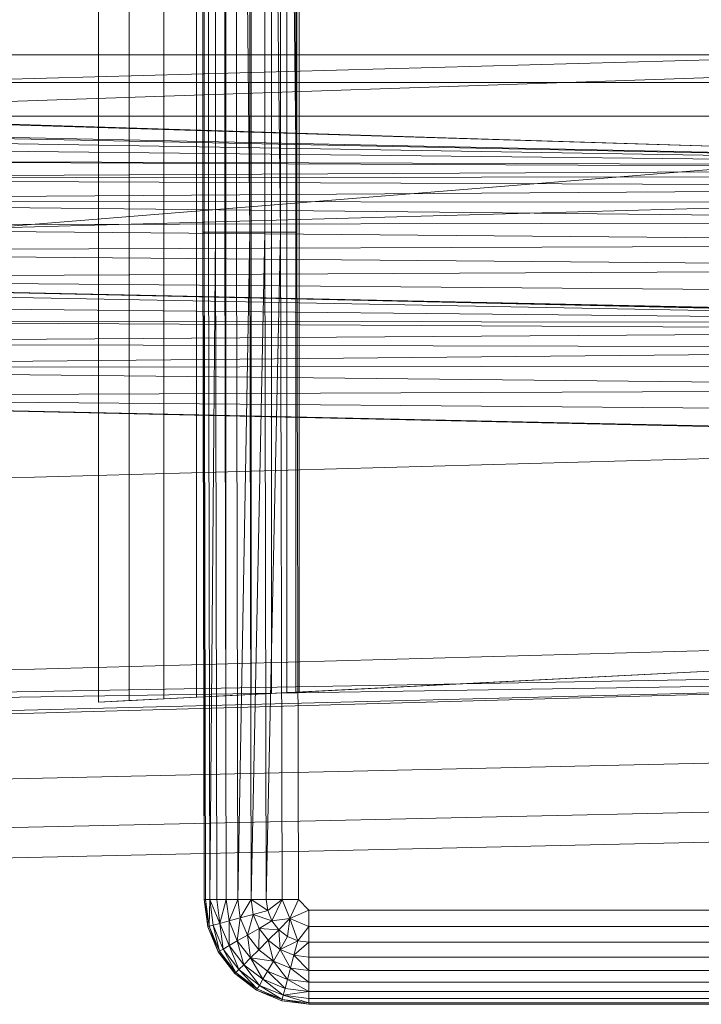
# Model space of a CAD drawing. Header units: metres. Extents: x 391.1 to 427.5, y 12.5 to 28.4.
# Tile 132 of 209: x 406.9862 to 407.0816, y 27.1227 to 27.2605. Entities that reach past the tile are written whole.
import ezdxf

# ---------------------------------------------------------------- set-up
doc = ezdxf.new("R2010")
doc.units = ezdxf.units.M
doc.layers.add('A-DETL-____-MBND', color=7, linetype='Continuous', lineweight=18)

# ---------------------------------------------------------------- blocks, each defined once
blk = doc.blocks.new('Family - Inodor PA-152420-03_CLI_AIGUA_P0A')
at = {"layer": 'A-DETL-____-MBND', "color": 253, "true_color": 0xaaaaaa}
for p, q in [((0.56258, 0.01465), (0.56258, 0.38826)), ((0.56258, 0.01465), (0.56258, 0.38826)), ((0.54781, 0.3624), (0.54781, 0.04228)), ((0.55211, 0.04249), (0.55211, 0.36218)), ((0.55695, 0.04274), (0.55695, 0.36194)), ((0.56149, 0.04297), (0.56149, 0.36171)), ((0.5656, 0.04318), (0.56559, 0.3615)), ((0.56914, 0.04336), (0.56914, 0.36132)), ((0.57201, 0.04351), (0.57201, 0.36117)), ((0.57413, 0.04361), (0.57413, 0.36106)), ((0.57542, 0.04368), (0.57542, 0.361)), ((0.57586, 0.0437), (0.57586, 0.36098)), ((0.56238, 0.10805), (0.56238, 0.29485)), ((0.56238, 0.29485), (0.56238, 0.10805)), ((0.56258, 0.29485), (0.56258, 0.10805)), ((0.56258, 0.29485), (0.56258, 0.10805)), ((0.56258, 0.29485), (0.56258, 0.10805)), ((0.56318, 0.29485), (0.56318, 0.10805)), ((0.56318, 0.29485), (0.56318, 0.10805)), ((0.56318, 0.29485), (0.56318, 0.10805)), ((0.56415, 0.29485), (0.56415, 0.10805)), ((0.56415, 0.29485), (0.56415, 0.10805)), ((0.56415, 0.29485), (0.56415, 0.10805)), ((0.56547, 0.29485), (0.56547, 0.10805)), ((0.56547, 0.29485), (0.56547, 0.10805)), ((0.56547, 0.29485), (0.56547, 0.10805)), ((0.5671, 0.29485), (0.5671, 0.10805)), ((0.56898, 0.10805), (0.5671, 0.29485)), ((0.5671, 0.29485), (0.5671, 0.10805)), ((0.5671, 0.29485), (0.56898, 0.10805)), ((0.5671, 0.29485), (0.5671, 0.10805)), ((0.56898, 0.29485), (0.56898, 0.10805)), ((0.56898, 0.29485), (0.56898, 0.10805)), ((0.56898, 0.29485), (0.56898, 0.10805)), ((0.57106, 0.29485), (0.57106, 0.10805)), ((0.57328, 0.10805), (0.57106, 0.29485)), ((0.57106, 0.29485), (0.57106, 0.10805)), ((0.57106, 0.29485), (0.57328, 0.10805)), ((0.57106, 0.29485), (0.57106, 0.10805)), ((0.57328, 0.29485), (0.57328, 0.10805)), ((0.57556, 0.10805), (0.57328, 0.29485)), ((0.57328, 0.29485), (0.57328, 0.10805)), ((0.57328, 0.29485), (0.57556, 0.10805)), ((0.57328, 0.29485), (0.57328, 0.10805)), ((0.57556, 0.29485), (0.57556, 0.10805)), ((0.57556, 0.29485), (0.57556, 0.10805)), ((0.57556, 0.29485), (0.57556, 0.10805)), ((0.7262, 0.13475), (0.21652, 0.12067)), ((0.2042, 0.1334), (0.7256, 0.11726)), ((0.7262, 0.11723), (0.2042, 0.1334)), ((0.2042, 0.1334), (0.7256, 0.11726)), ((0.21593, 0.13288), (0.7256, 0.11726)), ((0.21593, 0.13288), (0.7256, 0.11726)), ((0.72561, 0.13288), (0.44571, 0.13288)), ((0.72561, 0.13288), (0.44571, 0.13288)), ((0.72561, 0.13288), (0.44571, 0.13288)), ((0.72561, 0.13288), (0.44571, 0.12326)), ((0.72561, 0.13288), (0.44571, 0.13288)), ((0.72561, 0.13288), (0.44571, 0.12326)), ((0.72561, 0.12899), (0.44571, 0.12899)), ((0.72561, 0.12899), (0.44571, 0.12899)), ((0.72561, 0.12431), (0.44571, 0.12431)), ((0.72561, 0.12431), (0.44571, 0.12431)), ((0.72561, 0.12431), (0.44572, 0.10165)), ((0.72561, 0.12431), (0.44572, 0.10165)), ((0.7256, 0.11726), (0.44571, 0.12326)), ((0.44571, 0.12326), (0.7256, 0.11726)), ((0.7256, 0.11726), (0.44571, 0.12326)), ((0.44571, 0.12326), (0.7256, 0.11726)), ((0.7256, 0.11726), (0.44571, 0.12295)), ((0.44571, 0.12295), (0.7256, 0.11726)), ((0.7256, 0.11726), (0.44571, 0.12197)), ((0.44571, 0.12197), (0.7256, 0.11726)), ((0.7256, 0.11726), (0.44571, 0.12037)), ((0.44571, 0.12037), (0.7256, 0.11726)), ((0.7256, 0.11726), (0.44571, 0.11819)), ((0.44571, 0.11819), (0.7256, 0.11726)), ((0.44571, 0.11819), (0.7256, 0.11694)), ((0.44571, 0.11819), (0.7256, 0.11694)), ((0.7256, 0.11694), (0.44571, 0.11552)), ((0.7256, 0.11694), (0.44571, 0.11552)), ((0.7256, 0.11596), (0.44571, 0.11552)), ((0.7256, 0.11596), (0.44571, 0.11552)), ((0.7256, 0.11436), (0.44571, 0.11552)), ((0.44571, 0.11552), (0.7256, 0.11436)), ((0.7262, 0.11399), (0.21652, 0.09991)), ((0.7256, 0.11436), (0.44571, 0.11242)), ((0.7256, 0.11436), (0.44571, 0.11242)), ((0.7256, 0.11219), (0.44571, 0.11242)), ((0.44571, 0.11242), (0.7256, 0.11219)), ((0.44571, 0.11242), (0.7256, 0.10951)), ((0.44571, 0.11242), (0.7256, 0.10951)), ((0.7256, 0.10951), (0.44571, 0.10898)), ((0.7256, 0.10951), (0.44571, 0.10898)), ((0.7256, 0.10641), (0.44571, 0.10898)), ((0.44571, 0.10898), (0.7256, 0.10641)), ((0.56258, 0.10805), (0.56238, 0.10805)), ((0.56258, 0.01465), (0.56238, 0.10805)), ((0.56258, 0.10805), (0.56238, 0.10805)), ((0.56258, 0.10805), (0.56238, 0.10805)), ((0.56258, 0.01465), (0.56238, 0.10805)), ((0.56318, 0.10805), (0.56258, 0.10805)), ((0.56278, 0.01465), (0.56258, 0.10805)), ((0.56318, 0.10805), (0.56258, 0.10805)), ((0.56318, 0.10805), (0.56258, 0.10805)), ((0.56278, 0.01465), (0.56258, 0.10805)), ((0.56258, 0.10805), (0.56258, 0.01465)), ((0.56258, 0.10805), (0.56278, 0.01465)), ((0.56258, 0.10805), (0.56258, 0.01465)), ((0.56415, 0.10805), (0.56318, 0.10805)), ((0.56338, 0.01465), (0.56318, 0.10805)), ((0.56415, 0.10805), (0.56318, 0.10805)), ((0.56415, 0.10805), (0.56318, 0.10805)), ((0.56338, 0.01465), (0.56318, 0.10805)), ((0.56318, 0.10805), (0.56338, 0.01465)), ((0.56415, 0.10805), (0.56338, 0.01465)), ((0.56415, 0.10805), (0.56338, 0.01465)), ((0.56547, 0.10805), (0.56415, 0.10805)), ((0.56435, 0.01465), (0.56415, 0.10805)), ((0.56547, 0.10805), (0.56415, 0.10805)), ((0.56547, 0.10805), (0.56415, 0.10805)), ((0.56435, 0.01465), (0.56415, 0.10805)), ((0.56415, 0.10805), (0.56435, 0.01465)), ((0.56567, 0.01465), (0.56547, 0.10805)), ((0.5671, 0.10805), (0.56547, 0.10805)), ((0.5671, 0.10805), (0.56547, 0.10805)), ((0.56567, 0.01465), (0.56547, 0.10805)), ((0.56547, 0.10805), (0.56567, 0.01465)), ((0.5673, 0.01465), (0.5671, 0.10805)), ((0.56898, 0.10805), (0.5671, 0.10805)), ((0.56898, 0.10805), (0.5671, 0.10805)), ((0.5673, 0.01465), (0.5671, 0.10805)), ((0.5671, 0.10805), (0.5673, 0.01465)), ((0.56898, 0.10805), (0.5673, 0.01465)), ((0.56898, 0.10805), (0.5673, 0.01465)), ((0.56918, 0.01465), (0.56898, 0.10805)), ((0.57106, 0.10805), (0.56898, 0.10805)), ((0.57106, 0.10805), (0.56898, 0.10805)), ((0.56918, 0.01465), (0.56898, 0.10805)), ((0.56898, 0.10805), (0.56918, 0.01465)), ((0.57106, 0.10805), (0.56918, 0.01465)), ((0.57106, 0.10805), (0.56918, 0.01465)), ((0.57126, 0.01465), (0.57106, 0.10805)), ((0.57328, 0.10805), (0.57106, 0.10805)), ((0.57328, 0.10805), (0.57106, 0.10805)), ((0.57126, 0.01465), (0.57106, 0.10805)), ((0.57106, 0.10805), (0.57126, 0.01465)), ((0.57328, 0.10805), (0.57126, 0.01465)), ((0.57328, 0.10805), (0.57126, 0.01465)), ((0.57348, 0.01465), (0.57328, 0.10805)), ((0.57556, 0.10805), (0.57328, 0.10805)), ((0.57556, 0.10805), (0.57328, 0.10805)), ((0.57348, 0.01465), (0.57328, 0.10805)), ((0.57328, 0.10805), (0.57348, 0.01465)), ((0.57556, 0.10805), (0.57576, 0.01465)), ((0.57556, 0.10805), (0.57576, 0.01465)), ((0.57556, 0.10805), (0.57576, 0.01465)), ((0.7256, 0.10641), (0.44571, 0.10533)), ((0.7256, 0.10641), (0.44571, 0.10533)), ((0.7256, 0.10298), (0.44571, 0.10533)), ((0.44571, 0.10533), (0.7256, 0.10298)), ((0.7256, 0.10298), (0.44571, 0.10156)), ((0.7256, 0.10298), (0.44571, 0.10156)), ((0.72555, 0.09531), (0.44566, 0.10065)), ((0.44566, 0.10065), (0.72555, 0.09531)), ((0.7256, 0.09932), (0.44571, 0.10156)), ((0.44571, 0.10156), (0.7256, 0.09932)), ((0.44571, 0.10156), (0.7256, 0.09555)), ((0.7262, 0.09542), (0.44571, 0.10156)), ((0.44571, 0.10156), (0.7256, 0.09555)), ((0.72555, 0.09531), (0.44572, 0.10165)), ((0.44572, 0.10165), (0.72555, 0.09531)), ((0.72555, 0.09531), (0.44566, 0.0982)), ((0.44566, 0.0982), (0.72555, 0.09531)), ((0.72555, 0.09531), (0.44566, 0.09576)), ((0.44566, 0.09576), (0.72555, 0.09531)), ((0.44566, 0.09576), (0.72555, 0.09431)), ((0.44566, 0.09576), (0.72555, 0.09431)), ((0.72555, 0.09431), (0.44566, 0.09248)), ((0.72555, 0.09431), (0.44566, 0.09248)), ((0.72555, 0.09185), (0.44566, 0.09248)), ((0.44566, 0.09248), (0.72555, 0.09185)), ((0.72555, 0.09185), (0.44566, 0.08906)), ((0.72555, 0.09185), (0.44566, 0.08906)), ((0.72555, 0.08942), (0.44566, 0.08906)), ((0.72555, 0.08942), (0.44566, 0.08906)), ((0.72555, 0.08614), (0.44566, 0.08906)), ((0.44566, 0.08906), (0.72555, 0.08614)), ((0.72555, 0.08614), (0.44566, 0.08497)), ((0.72555, 0.08614), (0.44566, 0.08497)), ((0.72555, 0.08272), (0.44566, 0.08497)), ((0.44566, 0.08497), (0.72555, 0.08272)), ((0.44566, 0.08497), (0.72555, 0.07896)), ((0.7262, 0.07882), (0.44566, 0.08497)), ((0.44566, 0.08497), (0.72555, 0.07896)), ((0.7262, 0.07896), (0.21652, 0.06488)), ((0.7262, 0.05207), (0.21652, 0.03799)), ((0.71226, 0.05064), (0.54781, 0.04228)), ((0.57586, 0.0437), (0.71226, 0.05064)), ((0.7262, 0.04712), (0.21652, 0.03799)), ((0.7262, 0.04594), (0.21652, 0.03799)), ((0.7262, 0.04594), (0.21652, 0.03305)), ((0.7262, 0.04594), (0.21652, 0.03186)), ((0.55211, 0.04249), (0.55695, 0.04274)), ((0.55695, 0.04274), (0.56149, 0.04297)), ((0.56149, 0.04297), (0.5656, 0.04318)), ((0.5656, 0.04318), (0.56914, 0.04336)), ((0.56914, 0.04336), (0.57201, 0.04351)), ((0.57201, 0.04351), (0.57413, 0.04361)), ((0.57413, 0.04361), (0.57542, 0.04368)), ((0.57542, 0.04368), (0.57586, 0.0437)), ((0.54781, 0.04228), (0.55211, 0.04249)), ((0.40749, 0.0287), (0.72691, 0.03582)), ((0.40749, 0.0287), (0.72691, 0.03582)), ((0.40776, 0.02187), (0.72725, 0.02899)), ((0.40776, 0.02187), (0.72725, 0.02899)), ((0.40793, 0.01764), (0.72747, 0.02477)), ((0.40793, 0.01764), (0.72747, 0.02477)), ((0.56278, 0.01465), (0.56258, 0.01465)), ((0.56308, 0.01086), (0.56258, 0.01465)), ((0.56308, 0.01086), (0.56258, 0.01465)), ((0.56308, 0.01086), (0.56258, 0.01465)), ((0.56278, 0.01465), (0.56258, 0.01465)), ((0.56278, 0.01465), (0.56258, 0.01465)), ((0.56308, 0.01086), (0.56258, 0.01465)), ((0.56338, 0.01465), (0.56278, 0.01465)), ((0.56328, 0.01091), (0.56278, 0.01465)), ((0.56278, 0.01465), (0.56338, 0.01465)), ((0.56338, 0.01465), (0.56278, 0.01465)), ((0.56328, 0.01091), (0.56278, 0.01465)), ((0.56278, 0.01465), (0.56308, 0.01086)), ((0.56278, 0.01465), (0.56328, 0.01091)), ((0.56278, 0.01465), (0.56308, 0.01086)), ((0.56338, 0.01465), (0.56328, 0.01091)), ((0.56338, 0.01465), (0.56328, 0.01091)), ((0.56435, 0.01465), (0.56338, 0.01465)), ((0.56385, 0.01106), (0.56338, 0.01465)), ((0.56435, 0.01465), (0.56338, 0.01465)), ((0.56435, 0.01465), (0.56338, 0.01465)), ((0.56479, 0.01132), (0.56338, 0.01465)), ((0.56338, 0.01465), (0.56479, 0.01132)), ((0.56338, 0.01465), (0.56385, 0.01106)), ((0.56338, 0.01465), (0.56385, 0.01106)), ((0.56567, 0.01465), (0.56435, 0.01465)), ((0.56479, 0.01132), (0.56435, 0.01465)), ((0.56435, 0.01465), (0.56567, 0.01465)), ((0.56567, 0.01465), (0.56435, 0.01465)), ((0.56479, 0.01132), (0.56435, 0.01465)), ((0.56435, 0.01465), (0.56479, 0.01132)), ((0.56567, 0.01465), (0.56479, 0.01132)), ((0.56567, 0.01465), (0.56479, 0.01132)), ((0.5673, 0.01465), (0.56567, 0.01465)), ((0.56607, 0.01166), (0.56567, 0.01465)), ((0.56567, 0.01465), (0.5673, 0.01465)), ((0.5673, 0.01465), (0.56567, 0.01465)), ((0.56607, 0.01166), (0.56567, 0.01465)), ((0.56567, 0.01465), (0.56607, 0.01166)), ((0.5673, 0.01465), (0.56607, 0.01166)), ((0.5673, 0.01465), (0.56607, 0.01166)), ((0.56918, 0.01465), (0.5673, 0.01465)), ((0.56764, 0.01208), (0.5673, 0.01465)), ((0.56918, 0.01465), (0.5673, 0.01465)), ((0.56918, 0.01465), (0.5673, 0.01465)), ((0.56764, 0.01208), (0.5673, 0.01465)), ((0.5673, 0.01465), (0.56764, 0.01208)), ((0.56918, 0.01465), (0.56764, 0.01208)), ((0.56918, 0.01465), (0.56764, 0.01208)), ((0.57126, 0.01465), (0.56918, 0.01465)), ((0.56946, 0.01257), (0.56918, 0.01465)), ((0.57126, 0.01465), (0.56918, 0.01465)), ((0.57126, 0.01465), (0.56918, 0.01465)), ((0.57147, 0.01311), (0.56918, 0.01465)), ((0.56918, 0.01465), (0.57147, 0.01311)), ((0.56918, 0.01465), (0.56946, 0.01257)), ((0.56918, 0.01465), (0.56946, 0.01257)), ((0.57348, 0.01465), (0.57126, 0.01465)), ((0.57147, 0.01311), (0.57126, 0.01465)), ((0.57348, 0.01465), (0.57126, 0.01465)), ((0.57126, 0.01465), (0.57147, 0.01311)), ((0.57126, 0.01465), (0.57348, 0.01465)), ((0.57126, 0.01465), (0.57147, 0.01311)), ((0.57348, 0.01465), (0.57147, 0.01311)), ((0.57348, 0.01465), (0.57147, 0.01311)), ((0.57348, 0.01465), (0.57147, 0.01311)), ((0.57348, 0.01465), (0.57206, 0.01167)), ((0.57348, 0.01465), (0.57206, 0.01167)), ((0.57576, 0.01465), (0.57348, 0.01465)), ((0.57458, 0.012), (0.57348, 0.01465)), ((0.57348, 0.01465), (0.57576, 0.01465)), ((0.57348, 0.01465), (0.57458, 0.012)), ((0.57576, 0.01465), (0.57458, 0.012)), ((0.57576, 0.01465), (0.57458, 0.012)), ((0.57723, 0.01318), (0.57576, 0.01465)), ((0.57576, 0.01465), (0.57723, 0.01318)), ((0.57576, 0.01465), (0.57723, 0.01318)), ((0.56946, 0.01257), (0.56764, 0.01208)), ((0.56946, 0.01257), (0.56764, 0.01208)), ((0.56946, 0.01257), (0.56764, 0.01208)), ((0.56946, 0.01257), (0.56863, 0.00968)), ((0.56946, 0.01257), (0.56863, 0.00968)), ((0.57147, 0.01311), (0.56946, 0.01257)), ((0.57147, 0.01311), (0.56946, 0.01257)), ((0.57147, 0.01311), (0.56946, 0.01257)), ((0.57026, 0.01062), (0.56946, 0.01257)), ((0.57206, 0.01167), (0.56946, 0.01257)), ((0.56946, 0.01257), (0.57206, 0.01167)), ((0.56946, 0.01257), (0.57026, 0.01062)), ((0.56946, 0.01257), (0.57026, 0.01062)), ((0.57206, 0.01167), (0.57147, 0.01311)), ((0.57206, 0.01167), (0.57147, 0.01311)), ((0.57147, 0.01311), (0.57206, 0.01167)), ((0.57723, 0.01318), (0.57458, 0.012)), ((0.57723, 0.01318), (0.57458, 0.012)), ((0.71226, 0.01318), (0.57723, 0.01318)), ((0.57723, 0.01318), (0.57723, 0.0109)), ((0.71226, 0.01318), (0.57723, 0.01318)), ((0.71226, 0.01318), (0.57723, 0.01318)), ((0.57723, 0.01318), (0.57723, 0.0109)), ((0.56385, 0.01106), (0.56328, 0.01091)), ((0.56385, 0.01106), (0.56328, 0.01091)), ((0.56385, 0.01106), (0.56328, 0.01091)), ((0.56479, 0.01132), (0.56385, 0.01106)), ((0.56479, 0.01132), (0.56385, 0.01106)), ((0.56479, 0.01132), (0.56385, 0.01106)), ((0.56524, 0.00772), (0.56385, 0.01106)), ((0.56524, 0.00772), (0.56385, 0.01106)), ((0.56385, 0.01106), (0.56472, 0.00743)), ((0.56385, 0.01106), (0.56524, 0.00772)), ((0.56385, 0.01106), (0.56472, 0.00743)), ((0.56607, 0.01166), (0.56479, 0.01132)), ((0.56607, 0.01166), (0.56479, 0.01132)), ((0.56607, 0.01166), (0.56479, 0.01132)), ((0.56608, 0.00821), (0.56479, 0.01132)), ((0.56608, 0.00821), (0.56479, 0.01132)), ((0.56479, 0.01132), (0.56524, 0.00772)), ((0.56479, 0.01132), (0.56608, 0.00821)), ((0.56479, 0.01132), (0.56524, 0.00772)), ((0.56764, 0.01208), (0.56607, 0.01166)), ((0.56764, 0.01208), (0.56607, 0.01166)), ((0.56764, 0.01208), (0.56607, 0.01166)), ((0.56722, 0.00887), (0.56607, 0.01166)), ((0.56722, 0.00887), (0.56607, 0.01166)), ((0.56607, 0.01166), (0.56608, 0.00821)), ((0.56607, 0.01166), (0.56722, 0.00887)), ((0.56607, 0.01166), (0.56608, 0.00821)), ((0.56764, 0.01208), (0.56722, 0.00887)), ((0.56764, 0.01208), (0.56722, 0.00887)), ((0.56863, 0.00968), (0.56764, 0.01208)), ((0.56863, 0.00968), (0.56764, 0.01208)), ((0.56764, 0.01208), (0.56863, 0.00968)), ((0.57206, 0.01167), (0.57026, 0.01062)), ((0.57206, 0.01167), (0.57026, 0.01062)), ((0.57206, 0.01167), (0.57026, 0.01062)), ((0.57458, 0.012), (0.57206, 0.01167)), ((0.57458, 0.012), (0.57206, 0.01167)), ((0.57458, 0.012), (0.57206, 0.01167)), ((0.57301, 0.01043), (0.57206, 0.01167)), ((0.57301, 0.01043), (0.57206, 0.01167)), ((0.57206, 0.01167), (0.57301, 0.01043)), ((0.57458, 0.012), (0.57301, 0.01043)), ((0.57458, 0.012), (0.57301, 0.01043)), ((0.57458, 0.012), (0.57301, 0.01043)), ((0.57458, 0.012), (0.57425, 0.00948)), ((0.57458, 0.012), (0.57425, 0.00948)), ((0.57458, 0.012), (0.57425, 0.00948)), ((0.57723, 0.0109), (0.57458, 0.012)), ((0.57458, 0.012), (0.57723, 0.0109)), ((0.57458, 0.012), (0.57569, 0.00888)), ((0.57458, 0.012), (0.57569, 0.00888)), ((0.56328, 0.01091), (0.56308, 0.01086)), ((0.56328, 0.01091), (0.56308, 0.01086)), ((0.56328, 0.01091), (0.56308, 0.01086)), ((0.56455, 0.00733), (0.56308, 0.01086)), ((0.56455, 0.00733), (0.56308, 0.01086)), ((0.56455, 0.00733), (0.56308, 0.01086)), ((0.56455, 0.00733), (0.56308, 0.01086)), ((0.56472, 0.00743), (0.56328, 0.01091)), ((0.56472, 0.00743), (0.56328, 0.01091)), ((0.56328, 0.01091), (0.56455, 0.00733)), ((0.56328, 0.01091), (0.56472, 0.00743)), ((0.56328, 0.01091), (0.56455, 0.00733)), ((0.56863, 0.00968), (0.56722, 0.00887)), ((0.56863, 0.00968), (0.56722, 0.00887)), ((0.56863, 0.00968), (0.56722, 0.00887)), ((0.57026, 0.01062), (0.56863, 0.00968)), ((0.57026, 0.01062), (0.56863, 0.00968)), ((0.57026, 0.01062), (0.56863, 0.00968)), ((0.57021, 0.00763), (0.56863, 0.00968)), ((0.57021, 0.00763), (0.56863, 0.00968)), ((0.56863, 0.00968), (0.56906, 0.00648)), ((0.56863, 0.00968), (0.57021, 0.00763)), ((0.56863, 0.00968), (0.56906, 0.00648)), ((0.57026, 0.01062), (0.57021, 0.00763)), ((0.57026, 0.01062), (0.57021, 0.00763)), ((0.57154, 0.00896), (0.57026, 0.01062)), ((0.57301, 0.01043), (0.57026, 0.01062)), ((0.57026, 0.01062), (0.57301, 0.01043)), ((0.57026, 0.01062), (0.57154, 0.00896)), ((0.57026, 0.01062), (0.57154, 0.00896)), ((0.57301, 0.01043), (0.57154, 0.00896)), ((0.57301, 0.01043), (0.57154, 0.00896)), ((0.57301, 0.01043), (0.57154, 0.00896)), ((0.57425, 0.00948), (0.57301, 0.01043)), ((0.57425, 0.00948), (0.57301, 0.01043)), ((0.57301, 0.01043), (0.57425, 0.00948)), ((0.57301, 0.01043), (0.57321, 0.00768)), ((0.57301, 0.01043), (0.57321, 0.00768)), ((0.57723, 0.0109), (0.57569, 0.00888)), ((0.57723, 0.0109), (0.57569, 0.00888)), ((0.57723, 0.0109), (0.57569, 0.00888)), ((0.71226, 0.0109), (0.57723, 0.0109)), ((0.57723, 0.0109), (0.57723, 0.00868)), ((0.71226, 0.0109), (0.57723, 0.0109)), ((0.57723, 0.0109), (0.57723, 0.00868)), ((0.71226, 0.0109), (0.57723, 0.0109)), ((0.57723, 0.0109), (0.57723, 0.00868)), ((0.56722, 0.00887), (0.56608, 0.00821)), ((0.56722, 0.00887), (0.56608, 0.00821)), ((0.56722, 0.00887), (0.56608, 0.00821)), ((0.56906, 0.00648), (0.56722, 0.00887)), ((0.56906, 0.00648), (0.56722, 0.00887)), ((0.56722, 0.00887), (0.56812, 0.00554)), ((0.56722, 0.00887), (0.56906, 0.00648)), ((0.56722, 0.00887), (0.56812, 0.00554)), ((0.57154, 0.00896), (0.57021, 0.00763)), ((0.57154, 0.00896), (0.57021, 0.00763)), ((0.57154, 0.00896), (0.57021, 0.00763)), ((0.57321, 0.00768), (0.57154, 0.00896)), ((0.57321, 0.00768), (0.57154, 0.00896)), ((0.57154, 0.00896), (0.57321, 0.00768)), ((0.57154, 0.00896), (0.57227, 0.00605)), ((0.57154, 0.00896), (0.57227, 0.00605)), ((0.57425, 0.00948), (0.57321, 0.00768)), ((0.57425, 0.00948), (0.57321, 0.00768)), ((0.57425, 0.00948), (0.57321, 0.00768)), ((0.57569, 0.00888), (0.57321, 0.00768)), ((0.57569, 0.00888), (0.57321, 0.00768)), ((0.57569, 0.00888), (0.57425, 0.00948)), ((0.57569, 0.00888), (0.57425, 0.00948)), ((0.57425, 0.00948), (0.57569, 0.00888)), ((0.57515, 0.00687), (0.57569, 0.00888)), ((0.57569, 0.00888), (0.57515, 0.00687)), ((0.57569, 0.00888), (0.57515, 0.00687)), ((0.57723, 0.00868), (0.57515, 0.00687)), ((0.57723, 0.00868), (0.57515, 0.00687)), ((0.57723, 0.00868), (0.57569, 0.00888)), ((0.57723, 0.00868), (0.57569, 0.00888)), ((0.57569, 0.00888), (0.57723, 0.00868)), ((0.71226, 0.00868), (0.57723, 0.00868)), ((0.57723, 0.00868), (0.57723, 0.0066)), ((0.71226, 0.00868), (0.57723, 0.00868)), ((0.71226, 0.00868), (0.57723, 0.00868)), ((0.57723, 0.00868), (0.57723, 0.0066)), ((0.57723, 0.00868), (0.57723, 0.0066)), ((0.56472, 0.00743), (0.56455, 0.00733)), ((0.56472, 0.00743), (0.56455, 0.00733)), ((0.56472, 0.00743), (0.56455, 0.00733)), ((0.56687, 0.00429), (0.56455, 0.00733)), ((0.56687, 0.00429), (0.56455, 0.00733)), ((0.56687, 0.00429), (0.56455, 0.00733)), ((0.56687, 0.00429), (0.56455, 0.00733)), ((0.56524, 0.00772), (0.56472, 0.00743)), ((0.56524, 0.00772), (0.56472, 0.00743)), ((0.56524, 0.00772), (0.56472, 0.00743)), ((0.56702, 0.00443), (0.56472, 0.00743)), ((0.56702, 0.00443), (0.56472, 0.00743)), ((0.56472, 0.00743), (0.56687, 0.00429)), ((0.56472, 0.00743), (0.56702, 0.00443)), ((0.56472, 0.00743), (0.56687, 0.00429)), ((0.56608, 0.00821), (0.56524, 0.00772)), ((0.56608, 0.00821), (0.56524, 0.00772)), ((0.56608, 0.00821), (0.56524, 0.00772)), ((0.56744, 0.00485), (0.56524, 0.00772)), ((0.56744, 0.00485), (0.56524, 0.00772)), ((0.56524, 0.00772), (0.56702, 0.00443)), ((0.56524, 0.00772), (0.56744, 0.00485)), ((0.56524, 0.00772), (0.56702, 0.00443)), ((0.56812, 0.00554), (0.56608, 0.00821)), ((0.56812, 0.00554), (0.56608, 0.00821)), ((0.56608, 0.00821), (0.56744, 0.00485)), ((0.56608, 0.00821), (0.56812, 0.00554)), ((0.56608, 0.00821), (0.56744, 0.00485)), ((0.57021, 0.00763), (0.56906, 0.00648)), ((0.57021, 0.00763), (0.56906, 0.00648)), ((0.57021, 0.00763), (0.56906, 0.00648)), ((0.57227, 0.00605), (0.57021, 0.00763)), ((0.57227, 0.00605), (0.57021, 0.00763)), ((0.57021, 0.00763), (0.57227, 0.00605)), ((0.57321, 0.00768), (0.57227, 0.00605)), ((0.57321, 0.00768), (0.57227, 0.00605)), ((0.57321, 0.00768), (0.57227, 0.00605)), ((0.57515, 0.00687), (0.57321, 0.00768)), ((0.57515, 0.00687), (0.57321, 0.00768)), ((0.57321, 0.00768), (0.57515, 0.00687)), ((0.57321, 0.00768), (0.57466, 0.00505)), ((0.57321, 0.00768), (0.57466, 0.00505)), ((0.56812, 0.00554), (0.56744, 0.00485)), ((0.56812, 0.00554), (0.56744, 0.00485)), ((0.56812, 0.00554), (0.56744, 0.00485)), ((0.56906, 0.00648), (0.56812, 0.00554)), ((0.56906, 0.00648), (0.56812, 0.00554)), ((0.56906, 0.00648), (0.56812, 0.00554)), ((0.57079, 0.0035), (0.56812, 0.00554)), ((0.57079, 0.0035), (0.56812, 0.00554)), ((0.56812, 0.00554), (0.57031, 0.00265)), ((0.56812, 0.00554), (0.57079, 0.0035)), ((0.56812, 0.00554), (0.57031, 0.00265)), ((0.57145, 0.00464), (0.56906, 0.00648)), ((0.57227, 0.00605), (0.56906, 0.00648)), ((0.56906, 0.00648), (0.57227, 0.00605)), ((0.56906, 0.00648), (0.57145, 0.00464)), ((0.56906, 0.00648), (0.57079, 0.0035)), ((0.56906, 0.00648), (0.57145, 0.00464)), ((0.56906, 0.00648), (0.57079, 0.0035)), ((0.57227, 0.00605), (0.57145, 0.00464)), ((0.57227, 0.00605), (0.57145, 0.00464)), ((0.57227, 0.00605), (0.57145, 0.00464)), ((0.57466, 0.00505), (0.57227, 0.00605)), ((0.57466, 0.00505), (0.57227, 0.00605)), ((0.57227, 0.00605), (0.57466, 0.00505)), ((0.57227, 0.00605), (0.57424, 0.00348)), ((0.57227, 0.00605), (0.57424, 0.00348)), ((0.57515, 0.00687), (0.57466, 0.00505)), ((0.57515, 0.00687), (0.57466, 0.00505)), ((0.57515, 0.00687), (0.57466, 0.00505)), ((0.57723, 0.0066), (0.57515, 0.00687)), ((0.57723, 0.0066), (0.57515, 0.00687)), ((0.57515, 0.00687), (0.57723, 0.0066)), ((0.57515, 0.00687), (0.57723, 0.00472)), ((0.57515, 0.00687), (0.57723, 0.00472)), ((0.71226, 0.0066), (0.57723, 0.0066)), ((0.57723, 0.0066), (0.57723, 0.00472)), ((0.71226, 0.0066), (0.57723, 0.0066)), ((0.57723, 0.0066), (0.57723, 0.00472)), ((0.71226, 0.0066), (0.57723, 0.0066)), ((0.57723, 0.0066), (0.57723, 0.00472)), ((0.56702, 0.00443), (0.56687, 0.00429)), ((0.56702, 0.00443), (0.56687, 0.00429)), ((0.56702, 0.00443), (0.56687, 0.00429)), ((0.56991, 0.00196), (0.56687, 0.00429)), ((0.56991, 0.00196), (0.56687, 0.00429)), ((0.56991, 0.00196), (0.56687, 0.00429)), ((0.57001, 0.00214), (0.56687, 0.00429)), ((0.56687, 0.00429), (0.57001, 0.00214)), ((0.56687, 0.00429), (0.56991, 0.00196)), ((0.56744, 0.00485), (0.56702, 0.00443)), ((0.56744, 0.00485), (0.56702, 0.00443)), ((0.56744, 0.00485), (0.56702, 0.00443)), ((0.57001, 0.00214), (0.56702, 0.00443)), ((0.57001, 0.00214), (0.56702, 0.00443)), ((0.56702, 0.00443), (0.57001, 0.00214)), ((0.57031, 0.00265), (0.56744, 0.00485)), ((0.57031, 0.00265), (0.56744, 0.00485)), ((0.56744, 0.00485), (0.57001, 0.00214)), ((0.56744, 0.00485), (0.57031, 0.00265)), ((0.56744, 0.00485), (0.57001, 0.00214)), ((0.57145, 0.00464), (0.57079, 0.0035)), ((0.57145, 0.00464), (0.57079, 0.0035)), ((0.57145, 0.00464), (0.57079, 0.0035)), ((0.57424, 0.00348), (0.57145, 0.00464)), ((0.57424, 0.00348), (0.57145, 0.00464)), ((0.57145, 0.00464), (0.5739, 0.00221)), ((0.57145, 0.00464), (0.57424, 0.00348)), ((0.57145, 0.00464), (0.5739, 0.00221)), ((0.57466, 0.00505), (0.57424, 0.00348)), ((0.57466, 0.00505), (0.57424, 0.00348)), ((0.57466, 0.00505), (0.57424, 0.00348)), ((0.57723, 0.00472), (0.57466, 0.00505)), ((0.57723, 0.00472), (0.57466, 0.00505)), ((0.57466, 0.00505), (0.57723, 0.00472)), ((0.57466, 0.00505), (0.57723, 0.00309)), ((0.57466, 0.00505), (0.57723, 0.00309)), ((0.71226, 0.00472), (0.57723, 0.00472)), ((0.57723, 0.00472), (0.57723, 0.00309)), ((0.71226, 0.00472), (0.57723, 0.00472)), ((0.57723, 0.00472), (0.57723, 0.00309)), ((0.71226, 0.00472), (0.57723, 0.00472)), ((0.57723, 0.00472), (0.57723, 0.00309)), ((0.57079, 0.0035), (0.57031, 0.00265)), ((0.57079, 0.0035), (0.57031, 0.00265)), ((0.57079, 0.0035), (0.57031, 0.00265)), ((0.5739, 0.00221), (0.57079, 0.0035)), ((0.5739, 0.00221), (0.57079, 0.0035)), ((0.57079, 0.0035), (0.57365, 0.00127)), ((0.57079, 0.0035), (0.5739, 0.00221)), ((0.57079, 0.0035), (0.57365, 0.00127)), ((0.57424, 0.00348), (0.5739, 0.00221)), ((0.57424, 0.00348), (0.5739, 0.00221)), ((0.57424, 0.00348), (0.5739, 0.00221)), ((0.57723, 0.00309), (0.57424, 0.00348)), ((0.57723, 0.00309), (0.57424, 0.00348)), ((0.57424, 0.00348), (0.57723, 0.00309)), ((0.57424, 0.00348), (0.57723, 0.00177)), ((0.57424, 0.00348), (0.57723, 0.00177)), ((0.71226, 0.00309), (0.57723, 0.00309)), ((0.57723, 0.00309), (0.57723, 0.00177)), ((0.71226, 0.00309), (0.57723, 0.00309)), ((0.57723, 0.00309), (0.57723, 0.00177)), ((0.71226, 0.00309), (0.57723, 0.00309)), ((0.57723, 0.00309), (0.57723, 0.00177)), ((0.57001, 0.00214), (0.56991, 0.00196)), ((0.57001, 0.00214), (0.56991, 0.00196)), ((0.57001, 0.00214), (0.56991, 0.00196)), ((0.57344, 0.0005), (0.56991, 0.00196)), ((0.57344, 0.0005), (0.56991, 0.00196)), ((0.57344, 0.0005), (0.56991, 0.00196)), ((0.57349, 0.00069), (0.56991, 0.00196)), ((0.56991, 0.00196), (0.57349, 0.00069)), ((0.56991, 0.00196), (0.57344, 0.0005)), ((0.57031, 0.00265), (0.57001, 0.00214)), ((0.57031, 0.00265), (0.57001, 0.00214)), ((0.57031, 0.00265), (0.57001, 0.00214)), ((0.57349, 0.00069), (0.57001, 0.00214)), ((0.57349, 0.00069), (0.57001, 0.00214)), ((0.57001, 0.00214), (0.57349, 0.00069)), ((0.57365, 0.00127), (0.57031, 0.00265)), ((0.57365, 0.00127), (0.57031, 0.00265)), ((0.57031, 0.00265), (0.57349, 0.00069)), ((0.57031, 0.00265), (0.57365, 0.00127)), ((0.57031, 0.00265), (0.57349, 0.00069)), ((0.5739, 0.00221), (0.57365, 0.00127)), ((0.5739, 0.00221), (0.57365, 0.00127)), ((0.5739, 0.00221), (0.57365, 0.00127)), ((0.57723, 0.00177), (0.57365, 0.00127)), ((0.57723, 0.00177), (0.57365, 0.00127)), ((0.57723, 0.00177), (0.5739, 0.00221)), ((0.57723, 0.00177), (0.5739, 0.00221)), ((0.5739, 0.00221), (0.57723, 0.00177)), ((0.71226, 0.00177), (0.57723, 0.00177)), ((0.57723, 0.00177), (0.57723, 0.0008)), ((0.71226, 0.00177), (0.57723, 0.00177)), ((0.71226, 0.00177), (0.57723, 0.00177)), ((0.57723, 0.00177), (0.57723, 0.0008)), ((0.57723, 0.00177), (0.57723, 0.0008)), ((0.57349, 0.00069), (0.57344, 0.0005)), ((0.57349, 0.00069), (0.57344, 0.0005)), ((0.57349, 0.00069), (0.57344, 0.0005)), ((0.57723, 0), (0.57344, 0.0005)), ((0.57723, 0), (0.57344, 0.0005)), ((0.57723, 0), (0.57344, 0.0005)), ((0.57723, 0), (0.57344, 0.0005)), ((0.57365, 0.00127), (0.57349, 0.00069)), ((0.57365, 0.00127), (0.57349, 0.00069)), ((0.57365, 0.00127), (0.57349, 0.00069)), ((0.57723, 0.0002), (0.57349, 0.00069)), ((0.57723, 0.0002), (0.57349, 0.00069)), ((0.57349, 0.00069), (0.57723, 0)), ((0.57349, 0.00069), (0.57723, 0.0002)), ((0.57349, 0.00069), (0.57723, 0)), ((0.57723, 0.0008), (0.57365, 0.00127)), ((0.57723, 0.0008), (0.57365, 0.00127)), ((0.57365, 0.00127), (0.57723, 0.0008)), ((0.57365, 0.00127), (0.57723, 0.0002)), ((0.57365, 0.00127), (0.57723, 0.0002)), ((0.71226, 0.0008), (0.57723, 0.0008)), ((0.57723, 0.0008), (0.57723, 0.0002)), ((0.71226, 0.0008), (0.57723, 0.0008)), ((0.57723, 0.0008), (0.57723, 0.0002)), ((0.71226, 0.0008), (0.57723, 0.0008)), ((0.57723, 0.0008), (0.57723, 0.0002)), ((0.71226, 0.0002), (0.57723, 0.0002)), ((0.57723, 0.0002), (0.57723, 0)), ((0.71226, 0.0002), (0.57723, 0.0002)), ((0.57723, 0.0002), (0.57723, 0)), ((0.71226, 0.0002), (0.57723, 0.0002)), ((0.57723, 0.0002), (0.57723, 0)), ((0.71226, 0), (0.57723, 0)), ((0.71226, 0), (0.57723, 0)), ((0.71226, 0), (0.57723, 0)), ((0.71226, 0), (0.57723, 0))]:
    blk.add_line(p, q, dxfattribs=at)
blk = doc.blocks.new('LONDR55-XX_ZZ-ARQ-CAA-M3D-Londres55_ifc-1-03_CLI_AIGUA_P0A')
at = {"layer": 'A-DETL-____-MBND', "color": 253, "lineweight": 18, "true_color": 0xaaaaaa}
blk.add_blockref('Family - Inodor PA-152420-03_CLI_AIGUA_P0A', (406.44946, 27.12274), dxfattribs=at)

msp = doc.modelspace()

# ---------------------------------------------------------------- block references
at = {"lineweight": 5}
msp.add_blockref('LONDR55-XX_ZZ-ARQ-CAA-M3D-Londres55_ifc-1-03_CLI_AIGUA_P0A', (0, 0), dxfattribs=at)

doc.saveas('drawing.dxf')
